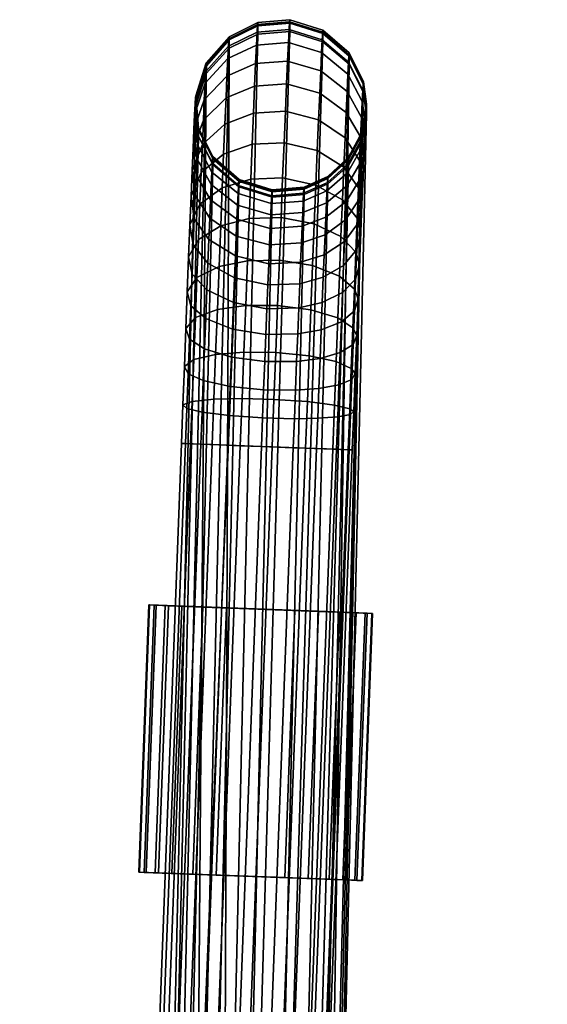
# Model space of a CAD drawing. Header units: millimetres. Extents: x -268 to 268, y -242 to 291.
# Tile 86 of 232: x -268 to -218, y 199 to 291. Entities that reach past the tile are written whole.
import ezdxf

# ---------------------------------------------------------------- set-up
doc = ezdxf.new("R2010")
doc.units = ezdxf.units.MM
doc.header["$MEASUREMENT"] = 0
doc.layers.add('nozky', color=250, linetype='Continuous')
doc.layers.add('podnoz', color=251, linetype='Continuous')

msp = doc.modelspace()

# ---------------------------------------------------------------- meshes
at = {"layer": 'nozky'}
mesh = msp.add_polyface(dxfattribs=at)
corners = [(253.719, 236.429, 16), (254.662, 211.447, 16), (254.859, 236.473, 13.873), (255.805, 211.49, 13.873), (255.496, 236.497, 11.475), (256.441, 211.514, 11.475), (255.553, 236.499, 8.994), (256.496, 211.517, 8.994), (255.047, 236.48, 6.634), (255.99, 211.498, 6.634), (254.016, 236.441, 4.451), (254.961, 211.458, 4.451), (252.465, 236.382, 2.514), (253.41, 211.4, 2.514), (250.504, 236.308, 0.995), (251.449, 211.326, 0.995), (248.309, 236.225), (249.25, 211.243), (248.309, 236.225), (249.25, 211.243), (241.91, 235.983), (242.852, 211.001), (241.91, 235.983), (242.852, 211.001), (239.711, 235.9, 0.995), (240.656, 210.918, 0.995), (237.75, 235.826, 2.514), (238.695, 210.844, 2.514), (236.199, 235.768, 4.451), (237.145, 210.786, 4.451), (235.168, 235.729, 6.634), (236.113, 210.747, 6.634), (234.664, 235.71, 8.994), (235.607, 210.728, 8.994), (234.719, 235.712, 11.475), (235.664, 210.729, 11.475), (235.355, 235.736, 13.873), (236.301, 210.754, 13.873), (236.496, 235.779, 16), (237.441, 210.797, 16), (236.496, 235.779, 16), (237.441, 210.797, 16), (253.719, 236.429, 16), (254.662, 211.447, 16), (253.719, 236.429, 16), (254.859, 236.473, 13.873), (255.496, 236.497, 11.475), (255.553, 236.499, 8.994), (255.047, 236.48, 6.634), (254.016, 236.441, 4.451), (252.465, 236.382, 2.514), (250.504, 236.308, 0.995), (248.309, 236.225), (241.91, 235.983), (239.711, 235.9, 0.995), (237.75, 235.826, 2.514), (236.199, 235.768, 4.451), (235.168, 235.729, 6.634), (234.664, 235.71, 8.994), (234.719, 235.712, 11.475), (235.355, 235.736, 13.873), (236.496, 235.779, 16), (254.662, 211.447, 16), (255.805, 211.49, 13.873), (256.441, 211.514, 11.475), (256.496, 211.517, 8.994), (255.99, 211.498, 6.634), (254.961, 211.458, 4.451), (253.41, 211.4, 2.514), (251.449, 211.326, 0.995), (249.25, 211.243), (242.852, 211.001), (240.656, 210.918, 0.995), (238.695, 210.844, 2.514), (237.145, 210.786, 4.451), (236.113, 210.747, 6.634), (235.607, 210.728, 8.994), (235.664, 210.729, 11.475), (236.301, 210.754, 13.873), (237.441, 210.797, 16), (240.52, -197.84, 16), (246.941, -173.679, 16), (239.414, -197.547, 13.873), (245.836, -173.386, 13.873), (238.799, -197.383, 11.475), (245.223, -173.222, 11.475), (238.746, -197.369, 8.994), (245.168, -173.208, 8.994), (239.234, -197.499, 6.634), (245.656, -173.338, 6.634), (240.23, -197.764, 4.451), (246.652, -173.603, 4.451), (241.73, -198.162, 2.514), (248.152, -174.001, 2.514), (243.625, -198.667, 0.995), (250.049, -174.505, 0.995), (245.752, -199.231), (252.174, -175.071), (245.752, -199.231), (252.174, -175.071), (251.941, -200.876), (258.363, -176.715), (251.941, -200.876), (258.363, -176.715), (254.066, -201.441, 0.995), (260.488, -177.281, 0.995), (255.961, -201.946, 2.514), (262.385, -177.785, 2.514), (257.461, -202.344, 4.451), (263.883, -178.183, 4.451), (258.457, -202.609, 6.634), (264.881, -178.448, 6.634), (258.947, -202.739, 8.994), (265.369, -178.578, 8.994), (258.893, -202.725, 11.475), (265.316, -178.564, 11.475), (258.277, -202.561, 13.873), (264.699, -178.4, 13.873), (257.174, -202.268, 16), (263.596, -178.107, 16), (257.174, -202.268, 16), (263.596, -178.107, 16), (240.52, -197.84, 16), (246.941, -173.679, 16), (240.52, -197.84, 16), (239.414, -197.547, 13.873), (238.799, -197.383, 11.475), (238.746, -197.369, 8.994), (239.234, -197.499, 6.634), (240.23, -197.764, 4.451), (241.73, -198.162, 2.514), (243.625, -198.667, 0.995), (245.752, -199.231), (251.941, -200.876), (254.066, -201.441, 0.995), (255.961, -201.946, 2.514), (257.461, -202.344, 4.451), (258.457, -202.609, 6.634), (258.947, -202.739, 8.994), (258.893, -202.725, 11.475), (258.277, -202.561, 13.873), (257.174, -202.268, 16), (246.941, -173.679, 16), (245.836, -173.386, 13.873), (245.223, -173.222, 11.475), (245.168, -173.208, 8.994), (245.656, -173.338, 6.634), (246.652, -173.603, 4.451), (248.152, -174.001, 2.514), (250.049, -174.505, 0.995), (252.174, -175.071), (258.363, -176.715), (260.488, -177.281, 0.995), (262.385, -177.785, 2.514), (263.883, -178.183, 4.451), (264.881, -178.448, 6.634), (265.369, -178.578, 8.994), (265.316, -178.564, 11.475), (264.699, -178.4, 13.873), (263.596, -178.107, 16), (-240.52, -197.84, 16), (-246.941, -173.679, 16), (-239.414, -197.547, 13.873), (-245.836, -173.386, 13.873), (-238.799, -197.383, 11.475), (-245.223, -173.222, 11.475), (-238.746, -197.369, 8.994), (-245.168, -173.208, 8.994), (-239.234, -197.499, 6.634), (-245.656, -173.338, 6.634), (-240.23, -197.764, 4.451), (-246.652, -173.603, 4.451), (-241.73, -198.162, 2.514), (-248.152, -174.001, 2.514), (-243.625, -198.667, 0.995), (-250.049, -174.505, 0.995), (-245.752, -199.231), (-252.174, -175.071), (-245.752, -199.231), (-252.174, -175.071), (-251.941, -200.876), (-258.363, -176.715), (-251.941, -200.876), (-258.363, -176.715), (-254.066, -201.441, 0.995), (-260.488, -177.281, 0.995), (-255.961, -201.946, 2.514), (-262.385, -177.785, 2.514), (-257.461, -202.344, 4.451), (-263.883, -178.183, 4.451), (-258.457, -202.609, 6.634), (-264.881, -178.448, 6.634), (-258.947, -202.739, 8.994), (-265.369, -178.578, 8.994), (-258.893, -202.725, 11.475), (-265.316, -178.564, 11.475), (-258.277, -202.561, 13.873), (-264.699, -178.4, 13.873), (-257.174, -202.268, 16), (-263.596, -178.107, 16), (-257.174, -202.268, 16), (-263.596, -178.107, 16), (-240.52, -197.84, 16), (-246.941, -173.679, 16), (-240.52, -197.84, 16), (-239.414, -197.547, 13.873), (-238.799, -197.383, 11.475), (-238.746, -197.369, 8.994), (-239.234, -197.499, 6.634), (-240.23, -197.764, 4.451), (-241.73, -198.162, 2.514), (-243.625, -198.667, 0.995), (-245.752, -199.231), (-251.941, -200.876), (-254.066, -201.441, 0.995), (-255.961, -201.946, 2.514), (-257.461, -202.344, 4.451), (-258.457, -202.609, 6.634), (-258.947, -202.739, 8.994), (-258.893, -202.725, 11.475), (-258.277, -202.561, 13.873), (-257.174, -202.268, 16), (-246.941, -173.679, 16), (-245.836, -173.386, 13.873), (-245.223, -173.222, 11.475), (-245.168, -173.208, 8.994), (-245.656, -173.338, 6.634), (-246.652, -173.603, 4.451), (-248.152, -174.001, 2.514), (-250.049, -174.505, 0.995), (-252.174, -175.071), (-258.363, -176.715), (-260.488, -177.281, 0.995), (-262.385, -177.785, 2.514), (-263.883, -178.183, 4.451), (-264.881, -178.448, 6.634), (-265.369, -178.578, 8.994), (-265.316, -178.564, 11.475), (-264.699, -178.4, 13.873), (-263.596, -178.107, 16), (-253.719, 236.429, 16), (-254.662, 211.447, 16), (-254.859, 236.473, 13.873), (-255.805, 211.49, 13.873), (-255.496, 236.497, 11.475), (-256.441, 211.514, 11.475), (-255.553, 236.499, 8.994), (-256.496, 211.517, 8.994), (-255.047, 236.48, 6.634), (-255.99, 211.498, 6.634), (-254.016, 236.441, 4.451), (-254.961, 211.458, 4.451), (-252.465, 236.382, 2.514), (-253.41, 211.4, 2.514), (-250.504, 236.308, 0.995), (-251.449, 211.326, 0.995), (-248.309, 236.225), (-249.25, 211.243), (-248.309, 236.225), (-249.25, 211.243), (-241.91, 235.983), (-242.852, 211.001), (-241.91, 235.983), (-242.852, 211.001), (-239.711, 235.9, 0.995), (-240.656, 210.918, 0.995), (-237.75, 235.826, 2.514), (-238.695, 210.844, 2.514), (-236.199, 235.768, 4.451), (-237.145, 210.786, 4.451), (-235.168, 235.729, 6.634), (-236.113, 210.747, 6.634), (-234.664, 235.71, 8.994), (-235.607, 210.728, 8.994), (-234.719, 235.712, 11.475), (-235.664, 210.729, 11.475), (-235.355, 235.736, 13.873), (-236.301, 210.754, 13.873), (-236.496, 235.779, 16), (-237.441, 210.797, 16), (-236.496, 235.779, 16), (-237.441, 210.797, 16), (-253.719, 236.429, 16), (-254.662, 211.447, 16), (-253.719, 236.429, 16), (-254.859, 236.473, 13.873), (-255.496, 236.497, 11.475), (-255.553, 236.499, 8.994), (-255.047, 236.48, 6.634), (-254.016, 236.441, 4.451), (-252.465, 236.382, 2.514), (-250.504, 236.308, 0.995), (-248.309, 236.225), (-241.91, 235.983), (-239.711, 235.9, 0.995), (-237.75, 235.826, 2.514), (-236.199, 235.768, 4.451), (-235.168, 235.729, 6.634), (-234.664, 235.71, 8.994), (-234.719, 235.712, 11.475), (-235.355, 235.736, 13.873), (-236.496, 235.779, 16), (-254.662, 211.447, 16), (-255.805, 211.49, 13.873), (-256.441, 211.514, 11.475), (-256.496, 211.517, 8.994), (-255.99, 211.498, 6.634), (-254.961, 211.458, 4.451), (-253.41, 211.4, 2.514), (-251.449, 211.326, 0.995), (-249.25, 211.243), (-242.852, 211.001), (-240.656, 210.918, 0.995), (-238.695, 210.844, 2.514), (-237.145, 210.786, 4.451), (-236.113, 210.747, 6.634), (-235.607, 210.728, 8.994), (-235.664, 210.729, 11.475), (-236.301, 210.754, 13.873), (-237.441, 210.797, 16)]
mesh.append_faces([[corners[k] for k in face] for face in [(0, 1, 3, 2), (2, 3, 5, 4), (4, 5, 7, 6), (6, 7, 9, 8), (8, 9, 11, 10), (10, 11, 13, 12), (12, 13, 15, 14), (14, 15, 17, 16), (18, 19, 21, 20), (22, 23, 25, 24), (24, 25, 27, 26), (26, 27, 29, 28), (28, 29, 31, 30), (30, 31, 33, 32), (32, 33, 35, 34), (34, 35, 37, 36), (36, 37, 39, 38), (40, 41, 43, 42), (49, 53, 48, 48), (49, 50, 53, 53), (50, 51, 53, 53), (46, 61, 45, 45), (45, 61, 44, 44), (47, 48, 61, 61), (46, 47, 61, 61), (52, 53, 51, 51), (54, 55, 48, 48), (58, 48, 55, 55), (56, 58, 55, 55), (61, 48, 60, 60), (60, 48, 59, 59), (48, 58, 59, 59), (58, 56, 57, 57), (48, 53, 54, 54), (67, 66, 71, 71), (67, 71, 68, 68), (68, 71, 69, 69), (64, 63, 79, 79), (63, 62, 79, 79), (65, 79, 66, 66), (64, 79, 65, 65), (70, 69, 71, 71), (72, 66, 73, 73), (76, 73, 66, 66), (74, 73, 76, 76), (79, 78, 66, 66), (78, 77, 66, 66), (66, 77, 76, 76), (76, 75, 74, 74), (66, 72, 71, 71), (80, 81, 83, 82), (82, 83, 85, 84), (84, 85, 87, 86), (86, 87, 89, 88), (88, 89, 91, 90), (90, 91, 93, 92), (92, 93, 95, 94), (94, 95, 97, 96), (98, 99, 101, 100), (102, 103, 105, 104), (104, 105, 107, 106), (106, 107, 109, 108), (108, 109, 111, 110), (110, 111, 113, 112), (112, 113, 115, 114), (114, 115, 117, 116), (116, 117, 119, 118), (120, 121, 123, 122), (129, 133, 128, 128), (129, 130, 133, 133), (130, 131, 133, 133), (126, 141, 125, 125), (125, 141, 124, 124), (127, 128, 141, 141), (126, 127, 141, 141), (132, 133, 131, 131), (134, 135, 128, 128), (138, 128, 135, 135), (136, 138, 135, 135), (141, 128, 140, 140), (140, 128, 139, 139), (128, 138, 139, 139), (138, 136, 137, 137), (128, 133, 134, 134), (147, 146, 151, 151), (147, 151, 148, 148), (148, 151, 149, 149), (144, 143, 159, 159), (143, 142, 159, 159), (145, 159, 146, 146), (144, 159, 145, 145), (150, 149, 151, 151), (152, 146, 153, 153), (156, 153, 146, 146), (154, 153, 156, 156), (159, 158, 146, 146), (158, 157, 146, 146), (146, 157, 156, 156), (156, 155, 154, 154), (146, 152, 151, 151), (160, 162, 163, 161), (162, 164, 165, 163), (164, 166, 167, 165), (166, 168, 169, 167), (168, 170, 171, 169), (170, 172, 173, 171), (172, 174, 175, 173), (174, 176, 177, 175), (178, 180, 181, 179), (182, 184, 185, 183), (184, 186, 187, 185), (186, 188, 189, 187), (188, 190, 191, 189), (190, 192, 193, 191), (192, 194, 195, 193), (194, 196, 197, 195), (196, 198, 199, 197), (200, 202, 203, 201), (209, 208, 213, 213), (209, 213, 210, 210), (210, 213, 211, 211), (206, 205, 221, 221), (205, 204, 221, 221), (207, 221, 208, 208), (206, 221, 207, 207), (212, 211, 213, 213), (214, 208, 215, 215), (218, 215, 208, 208), (216, 215, 218, 218), (221, 220, 208, 208), (220, 219, 208, 208), (208, 219, 218, 218), (218, 217, 216, 216), (208, 214, 213, 213), (227, 231, 226, 226), (227, 228, 231, 231), (228, 229, 231, 231), (224, 239, 223, 223), (223, 239, 222, 222), (225, 226, 239, 239), (224, 225, 239, 239), (230, 231, 229, 229), (232, 233, 226, 226), (236, 226, 233, 233), (234, 236, 233, 233), (239, 226, 238, 238), (238, 226, 237, 237), (226, 236, 237, 237), (236, 234, 235, 235), (226, 231, 232, 232), (240, 242, 243, 241), (242, 244, 245, 243), (244, 246, 247, 245), (246, 248, 249, 247), (248, 250, 251, 249), (250, 252, 253, 251), (252, 254, 255, 253), (254, 256, 257, 255), (258, 260, 261, 259), (262, 264, 265, 263), (264, 266, 267, 265), (266, 268, 269, 267), (268, 270, 271, 269), (270, 272, 273, 271), (272, 274, 275, 273), (274, 276, 277, 275), (276, 278, 279, 277), (280, 282, 283, 281), (289, 288, 293, 293), (289, 293, 290, 290), (290, 293, 291, 291), (286, 285, 301, 301), (285, 284, 301, 301), (287, 301, 288, 288), (286, 301, 287, 287), (292, 291, 293, 293), (294, 288, 295, 295), (298, 295, 288, 288), (296, 295, 298, 298), (301, 300, 288, 288), (300, 299, 288, 288), (288, 299, 298, 298), (298, 297, 296, 296), (288, 294, 293, 293), (307, 311, 306, 306), (307, 308, 311, 311), (308, 309, 311, 311), (304, 319, 303, 303), (303, 319, 302, 302), (305, 306, 319, 319), (304, 305, 319, 319), (310, 311, 309, 309), (312, 313, 306, 306), (316, 306, 313, 313), (314, 316, 313, 313), (319, 306, 318, 318), (318, 306, 317, 317), (306, 316, 317, 317), (316, 314, 315, 315), (306, 311, 312, 312)]])
at = {"layer": 'podnoz'}
mesh = msp.add_polyface(dxfattribs=at)
corners = [(-245.902, 279.574, 15.188), (-246.035, 276.306, 12.223), (-248.695, 275.502, 13.348), (-248.566, 278.652, 16.206), (-242.92, 279.723, 14.92), (-243.055, 276.425, 11.927), (-250.553, 279.558, 20.968), (-250.664, 276.931, 17.988), (-251.604, 274.739, 20.187), (-251.504, 277.135, 22.905), (-248.449, 281.464, 19.397), (-245.779, 282.493, 18.499), (-242.797, 282.668, 18.262), (-251.414, 279.213, 25.874), (-251.219, 274.785, 24.745), (-251.137, 276.673, 27.442), (-250.455, 281.836, 24.222), (-248.344, 283.904, 22.882), (-245.672, 285.024, 22.115), (-242.688, 285.223, 21.911), (-251.338, 280.949, 29.056), (-251.068, 278.25, 30.332), (-250.371, 283.739, 27.709), (-248.254, 285.941, 26.617), (-245.578, 287.138, 25.99), (-242.592, 287.357, 25.822), (-251.008, 279.524, 33.462), (-249.719, 275.821, 31.458), (-249.664, 276.981, 34.309), (-251.273, 282.351, 32.501), (-250.299, 285.275, 31.485), (-248.176, 287.587, 30.66), (-245.496, 288.845, 30.186), (-242.512, 289.08, 30.057), (-250.963, 280.432, 36.717), (-249.621, 277.809, 37.274), (-251.223, 283.351, 36.083), (-250.242, 286.371, 35.413), (-248.117, 288.76, 34.866), (-245.436, 290.063, 34.55), (-242.449, 290.309, 34.461), (-249.594, 278.292, 40.314), (-247.172, 275.725, 37.7), (-247.145, 276.172, 40.51), (-250.93, 280.963, 40.055), (-251.188, 283.935, 39.757), (-250.205, 287.011, 39.439), (-248.076, 289.446, 39.178), (-245.393, 290.774, 39.024), (-242.406, 291.027, 38.976), (-249.578, 278.426, 43.39), (-247.129, 276.296, 43.353), (-250.914, 281.109, 43.431), (-251.168, 284.096, 43.473), (-250.184, 287.188, 43.513), (-248.053, 289.635, 43.54), (-245.369, 290.971, 43.55), (-242.383, 291.225, 43.545), (-249.574, 278.218, 46.383), (-247.127, 276.103, 46.12), (-250.91, 280.881, 46.717), (-251.164, 283.844, 47.09), (-250.18, 286.912, 47.477), (-248.049, 289.34, 47.785), (-245.365, 290.665, 47.955), (-242.379, 290.916, 47.99), (-247.137, 275.604, 48.848), (-249.584, 277.677, 49.334), (-250.92, 280.288, 49.956), (-251.176, 283.192, 50.655), (-250.191, 286.197, 51.386), (-248.062, 288.574, 51.971), (-245.379, 289.87, 52.298), (-242.393, 290.114, 52.373)]
mesh.append_faces([[corners[k] for k in face] for face in [(0, 1, 2, 3), (4, 5, 1, 0), (6, 7, 8, 9), (10, 3, 7, 6), (11, 0, 3, 10), (12, 4, 0, 11), (13, 9, 14, 15), (16, 6, 9, 13), (17, 10, 6, 16), (18, 11, 10, 17), (19, 12, 11, 18), (20, 13, 15, 21), (22, 16, 13, 20), (23, 17, 16, 22), (24, 18, 17, 23), (25, 19, 18, 24), (26, 21, 27, 28), (29, 20, 21, 26), (30, 22, 20, 29), (31, 23, 22, 30), (32, 24, 23, 31), (33, 25, 24, 32), (34, 26, 28, 35), (36, 29, 26, 34), (37, 30, 29, 36), (38, 31, 30, 37), (39, 32, 31, 38), (40, 33, 32, 39), (41, 35, 42, 43), (44, 34, 35, 41), (45, 36, 34, 44), (46, 37, 36, 45), (47, 38, 37, 46), (48, 39, 38, 47), (49, 40, 39, 48), (50, 41, 43, 51), (52, 44, 41, 50), (53, 45, 44, 52), (54, 46, 45, 53), (55, 47, 46, 54), (56, 48, 47, 55), (57, 49, 48, 56), (58, 50, 51, 59), (60, 52, 50, 58), (61, 53, 52, 60), (62, 54, 53, 61), (63, 55, 54, 62), (64, 56, 55, 63), (65, 57, 56, 64), (58, 59, 66, 67), (60, 58, 67, 68), (61, 60, 68, 69), (62, 61, 69, 70), (64, 63, 71, 72), (63, 62, 70, 71), (65, 64, 72, 73)]])
mesh = msp.add_polyface(dxfattribs=at)
corners = [(-239.816, 278.989, 15.517), (-239.949, 275.762, 12.588), (-243.055, 276.425, 11.927), (-242.92, 279.723, 14.92), (-237.34, 277.445, 16.938), (-237.467, 274.386, 14.162), (-239.695, 281.87, 18.786), (-242.797, 282.668, 18.262), (-237.227, 280.176, 20.037), (-235.863, 278.056, 21.66), (-235.969, 275.518, 18.781), (-235.848, 276.27, 27.279), (-235.93, 274.368, 24.563), (-235.545, 276.394, 22.956), (-235.457, 278.462, 25.909), (-239.588, 284.37, 22.356), (-242.688, 285.223, 21.911), (-237.125, 282.546, 23.421), (-235.77, 280.257, 24.804), (-235.777, 277.857, 30.19), (-235.379, 280.188, 29.073), (-239.496, 286.458, 26.183), (-242.592, 287.357, 25.822), (-237.037, 284.524, 27.048), (-235.688, 282.095, 28.174), (-235.719, 279.14, 33.341), (-235.314, 281.582, 32.5), (-236.984, 276.892, 34.13), (-237.039, 275.714, 31.235), (-239.418, 288.143, 30.326), (-242.512, 289.08, 30.057), (-236.963, 286.122, 30.976), (-235.617, 283.58, 31.822), (-235.672, 280.054, 36.619), (-235.266, 282.577, 36.063), (-236.941, 277.732, 37.141), (-238.873, 275.991, 37.544), (-238.914, 275.208, 34.738), (-239.355, 289.346, 34.634), (-242.449, 290.309, 34.461), (-236.906, 287.262, 35.06), (-235.564, 284.639, 35.617), (-235.641, 280.589, 39.979), (-235.23, 283.157, 39.717), (-236.91, 278.223, 40.227), (-238.846, 276.448, 40.421), (-239.312, 290.048, 39.052), (-242.406, 291.027, 38.976), (-236.863, 287.928, 39.248), (-235.527, 285.257, 39.508), (-235.621, 280.736, 43.379), (-235.211, 283.318, 43.413), (-236.895, 278.359, 43.35), (-238.83, 276.575, 43.332), (-239.289, 290.242, 43.522), (-242.383, 291.225, 43.545), (-236.844, 288.112, 43.485), (-235.508, 285.428, 43.444), (-235.617, 280.506, 46.687), (-235.207, 283.068, 47.01), (-236.891, 278.147, 46.389), (-238.828, 276.378, 46.164), (-239.285, 289.939, 47.871), (-242.379, 290.916, 47.99), (-236.84, 287.825, 47.607), (-235.504, 285.162, 47.274), (-235.219, 282.419, 50.557), (-235.629, 279.909, 49.95), (-236.902, 277.599, 49.385), (-238.836, 275.867, 48.957), (-242.393, 290.114, 52.373), (-239.301, 289.155, 52.159), (-236.852, 287.081, 51.673), (-235.516, 284.471, 51.05)]
mesh.append_faces([[corners[k] for k in face] for face in [(0, 1, 2, 3), (4, 5, 1, 0), (6, 0, 3, 7), (8, 4, 0, 6), (9, 10, 4, 8), (11, 12, 13, 14), (15, 6, 7, 16), (17, 8, 6, 15), (18, 9, 8, 17), (14, 13, 9, 18), (19, 11, 14, 20), (21, 15, 16, 22), (23, 17, 15, 21), (24, 18, 17, 23), (20, 14, 18, 24), (25, 19, 20, 26), (27, 28, 19, 25), (29, 21, 22, 30), (31, 23, 21, 29), (32, 24, 23, 31), (26, 20, 24, 32), (33, 25, 26, 34), (35, 27, 25, 33), (36, 37, 27, 35), (38, 29, 30, 39), (40, 31, 29, 38), (41, 32, 31, 40), (34, 26, 32, 41), (42, 33, 34, 43), (44, 35, 33, 42), (45, 36, 35, 44), (46, 38, 39, 47), (48, 40, 38, 46), (49, 41, 40, 48), (43, 34, 41, 49), (50, 42, 43, 51), (52, 44, 42, 50), (53, 45, 44, 52), (54, 46, 47, 55), (56, 48, 46, 54), (57, 49, 48, 56), (51, 43, 49, 57), (58, 50, 51, 59), (60, 52, 50, 58), (61, 53, 52, 60), (62, 54, 55, 63), (64, 56, 54, 62), (65, 57, 56, 64), (59, 51, 57, 65), (58, 59, 66, 67), (61, 60, 68, 69), (60, 58, 67, 68), (62, 63, 70, 71), (65, 64, 72, 73), (59, 65, 73, 66), (64, 62, 71, 72)]])
mesh = msp.add_polyface(dxfattribs=at)
corners = [(-236.602, 257.585, 13.954), (-236.727, 254.318, 13.402), (-236.412, 254.595, 10.821), (-236.275, 258.147, 11.421), (-237.795, 257.094, 16.322), (-237.91, 254.093, 15.815), (-239.67, 256.754, 18.139), (-239.777, 253.956, 17.666), (-241.854, 256.595, 19.211), (-241.957, 253.917, 18.759), (-244.828, 256.626, 19.579), (-244.93, 253.989, 19.134), (-247.949, 256.936, 18.746), (-248.055, 254.203, 18.285), (-250.465, 257.481, 16.769), (-250.578, 254.525, 16.27), (-251.887, 258.117, 14.208), (-252.012, 254.872, 13.66), (-252.238, 258.789, 11.308), (-252.375, 255.218, 10.704), (-251.359, 259.448, 8.255), (-251.508, 255.533, 7.593), (-249.311, 259.93, 5.784), (-249.473, 255.737, 5.076), (-246.674, 260.148, 4.374), (-246.84, 255.798, 3.639), (-243.699, 260.117, 4.006), (-243.867, 255.726, 3.264), (-240.578, 259.807, 4.839), (-240.742, 255.512, 4.113), (-238.064, 259.262, 6.816), (-238.221, 255.19, 6.128), (-236.641, 258.625, 9.377), (-236.787, 254.843, 8.738), (-236.475, 260.853, 14.895), (-236.137, 261.7, 12.445), (-237.68, 260.095, 17.187), (-239.561, 259.552, 18.945), (-241.75, 259.273, 19.982), (-244.727, 259.264, 20.339), (-247.844, 259.668, 19.534), (-250.35, 260.438, 17.621), (-251.762, 261.363, 15.143), (-252.1, 262.361, 12.337), (-236.496, 262.409, 10.467), (-237.906, 263.334, 7.989), (-241.648, 261.845, 21.054), (-239.455, 262.239, 20.065), (-244.627, 261.797, 21.395), (-247.74, 262.293, 20.628), (-236.852, 251.009, 13.217), (-236.549, 250.998, 10.62), (-239.885, 251.124, 17.508), (-238.025, 251.053, 15.646), (-245.031, 251.318, 18.985), (-242.059, 251.206, 18.607), (-250.691, 251.532, 16.103), (-248.16, 251.436, 18.13), (-252.137, 251.586, 13.476), (-252.512, 251.601, 10.502), (-251.66, 251.568, 7.372), (-247.008, 251.393, 3.393), (-249.633, 251.492, 4.839), (-240.908, 251.162, 3.87), (-244.037, 251.28, 3.015), (-236.934, 251.012, 8.524), (-238.377, 251.067, 5.897), (-250.191, 286.197, 51.386), (-251.176, 283.192, 50.655), (-254.414, 141.635, 637.594), (-253.432, 144.64, 638.325), (-248.062, 288.574, 51.971), (-251.301, 147.017, 638.91), (-242.393, 290.114, 52.373), (-245.379, 289.87, 52.298), (-248.617, 148.312, 639.237), (-246.457, 148.599, 639.318), (-239.301, 289.155, 52.159), (-243.525, 148.054, 639.203), (-235.516, 284.471, 51.05), (-236.852, 287.081, 51.673), (-239.035, 143.714, 638.181), (-235.219, 282.419, 50.557), (-238.457, 140.861, 637.496), (-240.82, 146.334, 638.803)]
mesh.append_faces([[corners[k] for k in face] for face in [(0, 1, 2, 3), (4, 5, 1, 0), (6, 7, 5, 4), (8, 9, 7, 6), (10, 11, 9, 8), (12, 13, 11, 10), (14, 15, 13, 12), (16, 17, 15, 14), (18, 19, 17, 16), (20, 21, 19, 18), (22, 23, 21, 20), (24, 25, 23, 22), (26, 27, 25, 24), (28, 29, 27, 26), (30, 31, 29, 28), (32, 33, 31, 30), (3, 2, 33, 32), (34, 0, 3, 35), (36, 4, 0, 34), (37, 6, 4, 36), (38, 8, 6, 37), (39, 10, 8, 38), (40, 12, 10, 39), (41, 14, 12, 40), (42, 16, 14, 41), (43, 18, 16, 42), (44, 32, 30, 45), (35, 3, 32, 44), (46, 38, 37, 47), (48, 39, 38, 46), (49, 40, 39, 48), (50, 51, 2, 1), (52, 53, 5, 7), (53, 50, 1, 5), (54, 55, 9, 11), (56, 57, 13, 15), (58, 56, 15, 17), (57, 54, 11, 13), (55, 52, 7, 9), (17, 19, 59, 58), (60, 59, 19, 21), (61, 62, 23, 25), (62, 60, 21, 23), (63, 64, 27, 29), (65, 66, 31, 33), (51, 65, 33, 2), (66, 63, 29, 31), (64, 61, 25, 27), (67, 68, 69, 70), (71, 67, 72, 72), (73, 74, 75, 76), (77, 73, 76, 78), (79, 80, 81, 81), (82, 79, 83, 83), (80, 77, 78, 84), (74, 71, 75, 75)]])
mesh = msp.add_polyface(dxfattribs=at)
corners = [(-251.236, 144.412, 646.714), (-251.914, 145.368, 642.726), (-253.684, 142.688, 642.273), (-252.973, 141.682, 646.467), (-248.592, 146.285, 646.544), (-249.215, 147.167, 642.867), (-245.721, 146.984, 646.039), (-246.287, 147.785, 642.699), (-242.863, 146.594, 645.278), (-243.371, 147.315, 642.272), (-240.227, 145.018, 644.283), (-240.682, 145.665, 641.585), (-238.482, 142.491, 643.271), (-238.906, 143.09, 640.774), (-247.598, 145.488, 649.883), (-250.152, 143.543, 650.353), (-244.822, 146.264, 649.054), (-242.061, 145.952, 647.97), (-239.512, 144.445, 646.679), (-237.828, 141.965, 645.472), (-246.188, 144.723, 653.096), (-248.611, 142.707, 653.868), (-243.559, 145.577, 651.94), (-240.938, 145.342, 650.532), (-238.52, 143.907, 648.943), (-236.922, 141.473, 647.541), (-244.463, 144.04, 655.985), (-246.719, 141.957, 657.037), (-242.014, 144.966, 654.526), (-239.574, 144.802, 652.817), (-237.32, 143.432, 650.951), (-240.152, 144.405, 656.907), (-242.379, 143.412, 658.652), (-237.934, 144.308, 654.914), (-235.887, 143, 652.788), (-238.047, 143.916, 659.001), (-240.02, 142.864, 661), (-236.082, 143.878, 656.756), (-234.266, 142.623, 654.398), (-235.691, 143.493, 660.827), (-237.379, 142.389, 663.047), (-234.012, 143.506, 658.362), (-232.455, 142.298, 655.802), (-231.738, 143.196, 659.716), (-233.113, 143.141, 662.364), (-251.301, 147.017, 638.91), (-253.432, 144.64, 638.325), (-254.414, 141.635, 637.594), (-246.457, 148.599, 639.318), (-248.617, 148.312, 639.237), (-243.525, 148.054, 639.203), (-240.82, 146.334, 638.803), (-239.035, 143.714, 638.181), (-235.629, 279.909, 49.95), (-235.219, 282.419, 50.557), (-238.457, 140.861, 637.496), (-238.867, 138.352, 636.889), (-236.902, 277.599, 49.385), (-240.141, 136.042, 636.324), (-241.057, 274.889, 48.709), (-238.836, 275.867, 48.957), (-242.076, 134.309, 635.896), (-244.297, 133.331, 635.648), (-244.043, 274.645, 48.633), (-247.283, 133.087, 635.572), (-247.137, 275.604, 48.848), (-250.375, 134.046, 635.787), (-249.584, 277.677, 49.334), (-252.824, 136.12, 636.273), (-250.92, 280.288, 49.956), (-254.16, 138.73, 636.896), (-251.176, 283.192, 50.655), (-250.191, 286.197, 51.386), (-248.062, 288.574, 51.971), (-236.852, 287.081, 51.673), (-235.516, 284.471, 51.05)]
mesh.append_faces([[corners[k] for k in face] for face in [(0, 1, 2, 3), (4, 5, 1, 0), (6, 7, 5, 4), (8, 9, 7, 6), (10, 11, 9, 8), (12, 13, 11, 10), (14, 4, 0, 15), (16, 6, 4, 14), (17, 8, 6, 16), (18, 10, 8, 17), (19, 12, 10, 18), (20, 14, 15, 21), (22, 16, 14, 20), (23, 17, 16, 22), (24, 18, 17, 23), (25, 19, 18, 24), (26, 20, 21, 27), (28, 22, 20, 26), (29, 23, 22, 28), (30, 24, 23, 29), (31, 28, 26, 32), (33, 29, 28, 31), (34, 30, 29, 33), (35, 31, 32, 36), (37, 33, 31, 35), (38, 34, 33, 37), (39, 35, 36, 40), (41, 37, 35, 39), (42, 38, 37, 41), (43, 41, 39, 44), (1, 45, 46, 46), (46, 47, 2, 2), (48, 49, 5, 7), (9, 50, 48, 48), (11, 51, 50, 50), (49, 45, 5, 5), (2, 1, 46, 46), (1, 5, 45, 45), (7, 9, 48, 48), (9, 11, 50, 50), (11, 13, 52, 52), (52, 51, 11, 11), (53, 54, 55, 56), (57, 53, 56, 58), (59, 60, 61, 62), (63, 59, 62, 64), (60, 57, 58, 61), (65, 63, 64, 66), (67, 65, 68, 68), (69, 67, 68, 70), (71, 69, 70, 47), (65, 66, 68, 68), (72, 46, 45, 45), (73, 45, 49, 49), (74, 51, 52, 52), (75, 52, 55, 55)]])
mesh = msp.add_polyface(dxfattribs=at)
corners = [(-251.207, 263.364, 9.383), (-251.359, 259.448, 8.255), (-252.238, 258.789, 11.308), (-252.1, 262.361, 12.337), (-249.148, 264.123, 6.992), (-249.311, 259.93, 5.784), (-246.506, 264.499, 5.627), (-246.674, 260.148, 4.374), (-243.529, 264.508, 5.271), (-243.699, 260.117, 4.006), (-250.238, 263.277, 18.804), (-250.35, 260.438, 17.621), (-247.844, 259.668, 19.534), (-247.74, 262.293, 20.628), (-251.637, 264.48, 16.442), (-251.762, 261.363, 15.143), (-251.965, 265.793, 13.767), (-251.059, 267.125, 10.95), (-248.99, 268.151, 8.671), (-246.34, 268.678, 7.369), (-243.363, 268.726, 7.028), (-244.531, 264.194, 22.734), (-244.627, 261.797, 21.395), (-241.648, 261.845, 21.054), (-241.551, 264.278, 22.414), (-247.641, 264.776, 22.015), (-250.131, 265.963, 20.305), (-251.52, 267.429, 18.09), (-251.836, 269.038, 15.58), (-250.918, 270.682, 12.938), (-248.838, 271.96, 10.799), (-246.184, 272.631, 9.577), (-243.203, 272.715, 9.257), (-244.441, 266.422, 24.338), (-241.461, 266.54, 24.042), (-247.549, 267.084, 23.676), (-250.031, 268.461, 22.102), (-251.41, 270.17, 20.063), (-251.715, 272.056, 17.752), (-250.783, 273.99, 15.319), (-248.695, 275.502, 13.348), (-246.035, 276.306, 12.223), (-243.055, 276.425, 11.927), (-244.359, 268.403, 26.136), (-241.379, 268.552, 25.867), (-247.465, 269.137, 25.539), (-249.938, 270.682, 24.118), (-251.309, 272.608, 22.275), (-251.604, 274.739, 20.187), (-250.664, 276.931, 17.988), (-248.566, 278.652, 16.206), (-244.285, 270.172, 28.143), (-241.303, 270.348, 27.905), (-247.387, 270.97, 27.619), (-249.855, 272.665, 26.368), (-251.219, 274.785, 24.745), (-251.504, 277.135, 22.905), (-244.221, 271.707, 30.335), (-241.236, 271.906, 30.131), (-247.32, 272.56, 29.89), (-249.781, 274.385, 28.825), (-251.137, 276.673, 27.442), (-247.262, 273.888, 32.324), (-244.164, 272.989, 32.684), (-249.719, 275.821, 31.458), (-251.068, 278.25, 30.332), (-247.211, 274.96, 34.959), (-244.115, 274.024, 35.228), (-249.664, 276.981, 34.309), (-247.172, 275.725, 37.7), (-244.078, 274.762, 37.873), (-249.621, 277.809, 37.274), (-247.145, 276.172, 40.51), (-244.051, 275.193, 40.586), (-247.129, 276.296, 43.353), (-244.037, 275.312, 43.33), (-247.127, 276.103, 46.12), (-244.035, 275.127, 46), (-244.043, 274.645, 48.633), (-247.137, 275.604, 48.848)]
mesh.append_faces([[corners[k] for k in face] for face in [(0, 1, 2, 3), (4, 5, 1, 0), (6, 7, 5, 4), (8, 9, 7, 6), (10, 11, 12, 13), (14, 15, 11, 10), (16, 3, 15, 14), (17, 0, 3, 16), (18, 4, 0, 17), (19, 6, 4, 18), (20, 8, 6, 19), (21, 22, 23, 24), (25, 13, 22, 21), (26, 10, 13, 25), (27, 14, 10, 26), (28, 16, 14, 27), (29, 17, 16, 28), (30, 18, 17, 29), (31, 19, 18, 30), (32, 20, 19, 31), (33, 21, 24, 34), (35, 25, 21, 33), (36, 26, 25, 35), (37, 27, 26, 36), (38, 28, 27, 37), (39, 29, 28, 38), (40, 30, 29, 39), (41, 31, 30, 40), (42, 32, 31, 41), (43, 33, 34, 44), (45, 35, 33, 43), (46, 36, 35, 45), (47, 37, 36, 46), (48, 38, 37, 47), (49, 39, 38, 48), (50, 40, 39, 49), (51, 43, 44, 52), (53, 45, 43, 51), (54, 46, 45, 53), (55, 47, 46, 54), (56, 48, 47, 55), (57, 51, 52, 58), (59, 53, 51, 57), (60, 54, 53, 59), (61, 55, 54, 60), (62, 59, 57, 63), (64, 60, 59, 62), (65, 61, 60, 64), (66, 62, 63, 67), (68, 64, 62, 66), (69, 66, 67, 70), (71, 68, 66, 69), (72, 69, 70, 73), (74, 72, 73, 75), (76, 74, 75, 77), (76, 77, 78, 79)]])
mesh = msp.add_polyface(dxfattribs=at)
corners = [(-240.412, 264.103, 6.076), (-240.578, 259.807, 4.839), (-243.699, 260.117, 4.006), (-243.529, 264.508, 5.271), (-237.906, 263.334, 7.989), (-238.064, 259.262, 6.816), (-236.352, 263.992, 16.203), (-236.475, 260.853, 14.895), (-236.137, 261.7, 12.445), (-236.004, 265.113, 13.867), (-237.566, 262.979, 18.389), (-237.68, 260.095, 17.187), (-239.455, 262.239, 20.065), (-239.561, 259.552, 18.945), (-240.25, 268.23, 7.796), (-243.363, 268.726, 7.028), (-237.752, 267.246, 9.619), (-236.352, 266.043, 11.981), (-236.496, 262.409, 10.467), (-236.234, 266.961, 17.862), (-235.875, 268.341, 15.671), (-237.457, 265.706, 19.912), (-239.355, 264.781, 21.485), (-241.551, 264.278, 22.414), (-241.648, 261.845, 21.054), (-240.094, 272.133, 9.977), (-243.203, 272.715, 9.257), (-237.605, 270.946, 11.686), (-236.215, 269.48, 13.902), (-236.121, 269.722, 19.849), (-235.754, 271.343, 17.831), (-237.355, 268.241, 21.737), (-239.258, 267.145, 23.186), (-241.461, 266.54, 24.042), (-239.949, 275.762, 12.588), (-243.055, 276.425, 11.927), (-237.467, 274.386, 14.162), (-236.086, 272.676, 16.202), (-236.021, 272.176, 22.077), (-235.645, 274.011, 20.253), (-237.262, 270.496, 23.783), (-239.172, 269.246, 25.093), (-241.379, 268.552, 25.867), (-235.969, 275.518, 18.781), (-237.34, 277.445, 16.938), (-235.93, 274.368, 24.563), (-235.545, 276.394, 22.956), (-237.178, 272.509, 26.068), (-239.094, 271.123, 27.222), (-241.303, 270.348, 27.905), (-235.863, 278.056, 21.66), (-237.102, 274.256, 28.562), (-235.848, 276.27, 27.279), (-239.023, 272.751, 29.547), (-241.236, 271.906, 30.131), (-237.039, 275.714, 31.235), (-235.777, 277.857, 30.19), (-238.965, 274.11, 32.039), (-241.18, 273.208, 32.516), (-244.164, 272.989, 32.684), (-244.221, 271.707, 30.335), (-238.914, 275.208, 34.738), (-236.984, 276.892, 34.13), (-241.129, 274.258, 35.099), (-244.115, 274.024, 35.228), (-241.092, 275.008, 37.784), (-238.873, 275.991, 37.544), (-244.078, 274.762, 37.873), (-241.066, 275.446, 40.538), (-238.846, 276.448, 40.421), (-244.051, 275.193, 40.586), (-241.051, 275.567, 43.324), (-238.83, 276.575, 43.332), (-244.037, 275.312, 43.33), (-241.047, 275.378, 46.035), (-238.828, 276.378, 46.164), (-244.035, 275.127, 46), (-241.057, 274.889, 48.709), (-244.043, 274.645, 48.633), (-238.836, 275.867, 48.957)]
mesh.append_faces([[corners[k] for k in face] for face in [(0, 1, 2, 3), (4, 5, 1, 0), (6, 7, 8, 9), (10, 11, 7, 6), (12, 13, 11, 10), (14, 0, 3, 15), (16, 4, 0, 14), (17, 18, 4, 16), (9, 8, 18, 17), (19, 6, 9, 20), (21, 10, 6, 19), (22, 12, 10, 21), (23, 24, 12, 22), (25, 14, 15, 26), (27, 16, 14, 25), (28, 17, 16, 27), (20, 9, 17, 28), (29, 19, 20, 30), (31, 21, 19, 29), (32, 22, 21, 31), (33, 23, 22, 32), (34, 25, 26, 35), (36, 27, 25, 34), (37, 28, 27, 36), (30, 20, 28, 37), (38, 29, 30, 39), (40, 31, 29, 38), (41, 32, 31, 40), (42, 33, 32, 41), (43, 37, 36, 44), (39, 30, 37, 43), (45, 38, 39, 46), (47, 40, 38, 45), (48, 41, 40, 47), (49, 42, 41, 48), (46, 39, 43, 50), (51, 47, 45, 52), (53, 48, 47, 51), (54, 49, 48, 53), (55, 51, 52, 56), (57, 53, 51, 55), (58, 54, 53, 57), (59, 60, 54, 58), (61, 57, 55, 62), (63, 58, 57, 61), (64, 59, 58, 63), (65, 63, 61, 66), (67, 64, 63, 65), (68, 65, 66, 69), (70, 67, 65, 68), (71, 68, 69, 72), (73, 70, 68, 71), (74, 71, 72, 75), (76, 73, 71, 74), (76, 74, 77, 78), (74, 75, 79, 77)]])
mesh = msp.add_polyface(dxfattribs=at)
corners = [(-123.422, -84.554, 653.452), (-127.699, -83.978, 653.407), (-127.699, -83.74, 656.397), (-123.422, -84.316, 656.443), (-132, -84.35, 653.436), (-132, -84.112, 656.427), (-115, 93.24, 641.308), (-115, 140.226, 637.569), (-115, 140.464, 640.559), (-115, 93.478, 644.299), (-145, 140.226, 637.569), (-145, 93.24, 641.308), (-145, 93.478, 644.299), (-145, 140.464, 640.559), (-145, 93.24, 641.308), (-141.961, 90.33, 641.54), (-141.961, 90.568, 644.53), (-145, 93.478, 644.299), (-138.277, 88.092, 641.718), (-138.277, 88.33, 644.708), (-134.188, 86.714, 641.828), (-134.188, 86.952, 644.818), (-130, 86.262, 641.864), (-130, 86.5, 644.854), (-125.812, 86.714, 641.828), (-125.812, 86.952, 644.818), (-121.723, 88.092, 641.718), (-121.723, 88.33, 644.708), (-118.039, 90.33, 641.54), (-118.039, 90.568, 644.53), (-115, 93.24, 641.308), (-115, 93.478, 644.299), (-130, 86.262, 641.864), (-138.277, 88.092, 641.718), (-145, 93.24, 641.308), (-141.961, 90.33, 641.54), (-134.188, 86.714, 641.828), (-121.723, 88.092, 641.718), (-125.812, 86.714, 641.828), (-118.039, 90.33, 641.54), (-115, 93.24, 641.308), (-115, 140.226, 637.569), (-130, 86.5, 644.854), (-145, 93.478, 644.299), (-138.277, 88.33, 644.708), (-141.961, 90.568, 644.53), (-115, 140.464, 640.559), (-145, 140.464, 640.559), (-134.188, 86.952, 644.818), (-121.723, 88.33, 644.708), (-125.812, 86.952, 644.818), (-118.039, 90.568, 644.53), (-115, 93.478, 644.299), (-25.586, -81.03, 645.776), (-23.086, -79.177, 645.479), (-22.379, -80.347, 643.18), (-25.023, -82.308, 643.494), (-25.652, -80.417, 648.71), (-23.203, -78.601, 648.419), (-25.045, -80.821, 651.871), (-22.51, -78.941, 651.57), (-23.828, -82.268, 654.509), (-21.074, -80.226, 654.182), (-23.953, -84.296, 641.685), (-27.111, -86.016, 642.011), (-27.914, -83.883, 643.792), (-28.32, -82.519, 646.058), (-28.332, -81.876, 648.986), (-27.818, -82.331, 652.158), (-26.84, -83.908, 654.82), (-22.338, -84.325, 656.1), (-25.666, -86.137, 656.444), (-251.957, -148.797, 13.217), (-251.652, -148.808, 10.62), (-236.549, 250.998, 10.62), (-236.852, 251.009, 13.217), (-254.988, -148.682, 17.508), (-253.129, -148.753, 15.646), (-238.025, 251.053, 15.646), (-239.885, 251.124, 17.508), (-260.135, -148.488, 18.985), (-257.164, -148.6, 18.607), (-242.059, 251.206, 18.607), (-245.031, 251.318, 18.985), (-265.795, -148.274, 16.103), (-263.264, -148.37, 18.13), (-248.16, 251.436, 18.13), (-250.691, 251.532, 16.103), (-267.238, -148.22, 13.476), (-252.137, 251.586, 13.476), (-266.762, -148.238, 7.372), (-267.617, -148.205, 10.502), (-252.512, 251.601, 10.502), (-251.66, 251.568, 7.372), (-262.113, -148.413, 3.393), (-264.736, -148.314, 4.839), (-249.633, 251.492, 4.839), (-247.008, 251.393, 3.393), (-256.012, -148.644, 3.87), (-259.141, -148.526, 3.015), (-244.037, 251.28, 3.015), (-240.908, 251.162, 3.87), (-252.035, -148.794, 8.524), (-253.48, -148.739, 5.897), (-238.377, 251.067, 5.897), (-236.934, 251.012, 8.524)]
mesh.append_faces([[corners[k] for k in face] for face in [(0, 1, 2, 3), (1, 4, 5, 2), (6, 7, 8, 9), (10, 11, 12, 13), (14, 15, 16, 17), (15, 18, 19, 16), (18, 20, 21, 19), (20, 22, 23, 21), (22, 24, 25, 23), (24, 26, 27, 25), (26, 28, 29, 27), (28, 30, 31, 29), (32, 33, 34, 34), (34, 33, 35, 35), (36, 33, 32, 32), (37, 38, 32, 32), (39, 37, 32, 32), (40, 34, 41, 41), (39, 32, 40, 40), (32, 34, 40, 40), (42, 43, 44, 44), (43, 45, 44, 44), (46, 47, 43, 43), (48, 42, 44, 44), (49, 42, 50, 50), (51, 42, 49, 49), (52, 46, 43, 43), (51, 52, 42, 42), (42, 52, 43, 43), (53, 54, 55, 56), (57, 58, 54, 53), (59, 60, 58, 57), (61, 62, 60, 59), (56, 63, 64, 65), (57, 53, 66, 67), (61, 59, 68, 69), (70, 61, 69, 71), (59, 57, 67, 68), (53, 56, 65, 66), (72, 73, 74, 75), (76, 77, 78, 79), (77, 72, 75, 78), (80, 81, 82, 83), (84, 85, 86, 87), (88, 84, 87, 89), (85, 80, 83, 86), (81, 76, 79, 82), (90, 91, 92, 93), (94, 95, 96, 97), (95, 90, 93, 96), (98, 99, 100, 101), (102, 103, 104, 105), (73, 102, 105, 74), (103, 98, 101, 104), (99, 94, 97, 100), (91, 88, 89, 92)]])

doc.saveas('drawing.dxf')
